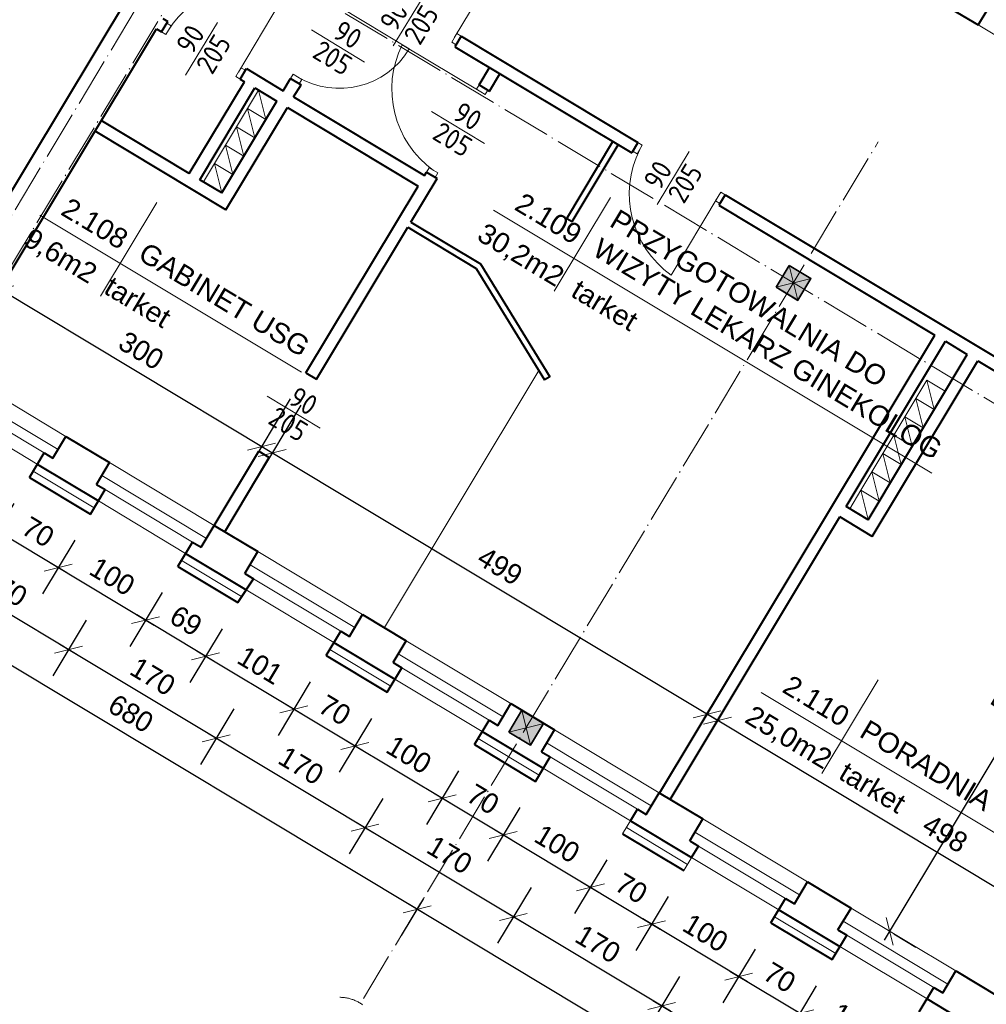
# Model space of a CAD drawing. Header units: millimetres. Extents: x -32003 to -19505, y 17931 to 29358.
# Tile 48 of 92: x -25146 to -24197, y 19188 to 20155. Entities that reach past the tile are written whole.
import ezdxf

# ---------------------------------------------------------------- set-up
doc = ezdxf.new("R2010")
doc.units = ezdxf.units.MM
doc.header["$PDMODE"] = 3
doc.linetypes.add('ACAD_ISO03W100', pattern=[30, 12, -18])
doc.linetypes.add('ACAD_ISO04W100', pattern=[30.5, 24, -3, 0.5, -3])
for name, color, linetype, lineweight in [('_wymiary', 1, 'Continuous', 9), ('drzwi', 140, 'Continuous', 13), ('KOMINY', 43, 'Continuous', 15), ('opisy drzwi', 40, 'Continuous', 13), ('opisy pom', 3, 'Continuous', 18), ('podciąg', 10, 'Continuous', 35), ('sciany', 4, 'Continuous', 40), ('symetria', 7, 'ACAD_ISO03W100', 5), ('SZRAF', 51, 'Continuous', 9), ('słupy', 2, 'Continuous', 30), ('ściana', 4, 'Continuous', 40)]:
    doc.layers.add(name, color=color, linetype=linetype, lineweight=lineweight)
doc.styles.add('ISO', font='isocp.shx')
doc.styles.add('SYSTEM', font='TXT')
doc.linetypes.add('BATTING', pattern='A,0.0001,-0.1,[134,ltypeshp.shx,S=0.1,R=0,X=-0.1,Y=0],-0.2,[134,ltypeshp.shx,S=0.1,R=180,X=0.1,Y=0],-0.1', length=0.4001)
doc.linetypes.add('ZIGZAG', pattern='A,0.0001,-0.2,[131,ltypeshp.shx,S=0.2,R=0,X=-0.2,Y=0],-0.4,[131,ltypeshp.shx,S=0.2,R=180,X=0.2,Y=0],-0.2', length=0.8001)
doc.dimstyles.new('Jacek2', dxfattribs={"dimscale": 2, "dimtxt": 10, "dimasz": 10, "dimexe": 15, "dimexo": 15, "dimgap": 5, "dimtad": 1, "dimdec": 0, "dimrnd": 0.5, "dimzin": 0, "dimdsep": 46, "dimtxsty": 'Standard', "dimblk": 'OBLIQUE', "dimcen": 0, "dimdle": 5, "dimadec": 1, "dimazin": 0, "dimtfac": 1, "dimtdec": 0, "dimtofl": 0, "dimtmove": 0, "dimatfit": 3, "dimfxl": 0, "dimtolj": 1, "dimtzin": 0, "dimarcsym": 0})

# ---------------------------------------------------------------- blocks, each defined once
blk = doc.blocks.new('_OBLIQUE')
at = {"color": 0, "linetype": 'ByBlock'}
blk.add_line((-0.5, -0.5), (0.5, 0.5), dxfattribs=at)
blk = doc.blocks.new('*D1029')
at = {"layer": '_wymiary', "color": 0, "lineweight": -2}
for p, q in [((-24363.64, 19205.78), (-24395.35, 19152.99)), ((-24285.62, 19122.05), (-24388.48, 19183.86)), ((-24277.92, 19154.28), (-24309.64, 19101.49))]:
    blk.add_line(p, q, dxfattribs=at)
at = {"layer": 'Defpoints', "color": 0}
for p in [(-24348.19, 19231.5), (-24379.9, 19178.71), (-24262.47, 19179.99)]:
    blk.add_point(p, dxfattribs=at)
at = {"layer": '_wymiary', "color": 0, "lineweight": -2, "xscale": 20, "yscale": 20, "zscale": 20}
for p, rotation in [((-24379.9, 19178.71), 149.0000000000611), ((-24294.19, 19127.2), 329.0000000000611)]:
    blk.add_blockref('_OBLIQUE', p, dxfattribs=dict(at, rotation=rotation))
at = {"layer": '_wymiary', "color": 0, "insert": (-24326.74, 19170.1), "char_height": 20, "attachment_point": 5, "rotation": 329}
blk.add_mtext('\\A1;100', dxfattribs=at)
blk = doc.blocks.new('*D1030')
at = {"layer": '_wymiary', "color": 0, "lineweight": -2}
for p, q in [((-24423.64, 19241.83), (-24455.36, 19189.05)), ((-24371.33, 19173.56), (-24448.48, 19219.91)), ((-24363.64, 19205.78), (-24395.35, 19152.99))]:
    blk.add_line(p, q, dxfattribs=at)
at = {"layer": 'Defpoints', "color": 0}
for p in [(-24408.19, 19267.55), (-24348.19, 19231.5), (-24439.91, 19214.76)]:
    blk.add_point(p, dxfattribs=at)
at = {"layer": '_wymiary', "color": 0, "lineweight": -2, "xscale": 20, "yscale": 20, "zscale": 20}
for p, rotation in [((-24439.91, 19214.76), 149.0000000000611), ((-24379.9, 19178.71), 329.0000000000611)]:
    blk.add_blockref('_OBLIQUE', p, dxfattribs=dict(at, rotation=rotation))
at = {"layer": '_wymiary', "color": 0, "insert": (-24399.6, 19213.88), "char_height": 20, "attachment_point": 5, "rotation": 329}
blk.add_mtext('\\A1;70', dxfattribs=at)
blk = doc.blocks.new('*D1031')
at = {"layer": '_wymiary', "color": 0, "lineweight": -2}
for p, q in [((-24509.36, 19293.34), (-24541.07, 19240.55)), ((-24431.33, 19209.61), (-24534.19, 19271.42)), ((-24423.64, 19241.83), (-24455.36, 19189.05))]:
    blk.add_line(p, q, dxfattribs=at)
at = {"layer": 'Defpoints', "color": 0}
for p in [(-24493.9, 19319.05), (-24525.62, 19266.26), (-24408.19, 19267.55)]:
    blk.add_point(p, dxfattribs=at)
at = {"layer": '_wymiary', "color": 0, "lineweight": -2, "xscale": 20, "yscale": 20, "zscale": 20}
for p, rotation in [((-24525.62, 19266.26), 149.0000000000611), ((-24439.91, 19214.76), 329.0000000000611)]:
    blk.add_blockref('_OBLIQUE', p, dxfattribs=dict(at, rotation=rotation))
at = {"layer": '_wymiary', "color": 0, "insert": (-24472.46, 19257.66), "char_height": 20, "attachment_point": 5, "rotation": 329}
blk.add_mtext('\\A1;100', dxfattribs=at)
blk = doc.blocks.new('*D1032')
at = {"layer": '_wymiary', "color": 0, "lineweight": -2}
for p, q in [((-24569.36, 19329.39), (-24601.08, 19276.6)), ((-24517.05, 19261.11), (-24594.2, 19307.47)), ((-24509.36, 19293.34), (-24541.07, 19240.55))]:
    blk.add_line(p, q, dxfattribs=at)
at = {"layer": 'Defpoints', "color": 0}
for p in [(-24553.91, 19355.11), (-24493.9, 19319.05), (-24585.62, 19302.32)]:
    blk.add_point(p, dxfattribs=at)
at = {"layer": '_wymiary', "color": 0, "lineweight": -2, "xscale": 20, "yscale": 20, "zscale": 20}
for p, rotation in [((-24585.62, 19302.32), 149.0000000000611), ((-24525.62, 19266.26), 329.0000000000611)]:
    blk.add_blockref('_OBLIQUE', p, dxfattribs=dict(at, rotation=rotation))
at = {"layer": '_wymiary', "color": 0, "insert": (-24545.32, 19301.43), "char_height": 20, "attachment_point": 5, "rotation": 329}
blk.add_mtext('\\A1;70', dxfattribs=at)
blk = doc.blocks.new('*D1033')
at = {"layer": '_wymiary', "color": 0, "lineweight": -2}
for p, q in [((-24655.07, 19380.89), (-24686.79, 19328.11)), ((-24577.05, 19297.17), (-24679.91, 19358.97)), ((-24569.36, 19329.39), (-24601.08, 19276.6))]:
    blk.add_line(p, q, dxfattribs=at)
at = {"layer": 'Defpoints', "color": 0}
for p in [(-24639.62, 19406.61), (-24671.34, 19353.82), (-24553.91, 19355.11)]:
    blk.add_point(p, dxfattribs=at)
at = {"layer": '_wymiary', "color": 0, "lineweight": -2, "xscale": 20, "yscale": 20, "zscale": 20}
for p, rotation in [((-24671.34, 19353.82), 149.0000000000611), ((-24585.62, 19302.32), 329.0000000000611)]:
    blk.add_blockref('_OBLIQUE', p, dxfattribs=dict(at, rotation=rotation))
at = {"layer": '_wymiary', "color": 0, "insert": (-24618.18, 19345.21), "char_height": 20, "attachment_point": 5, "rotation": 329}
blk.add_mtext('\\A1;100', dxfattribs=at)
blk = doc.blocks.new('*D1034')
at = {"layer": '_wymiary', "color": 0, "lineweight": -2}
for p, q in [((-24715.08, 19416.95), (-24746.79, 19364.16)), ((-24662.77, 19348.67), (-24739.91, 19395.02)), ((-24655.07, 19380.89), (-24686.79, 19328.11))]:
    blk.add_line(p, q, dxfattribs=at)
at = {"layer": 'Defpoints', "color": 0}
for p in [(-24699.62, 19442.66), (-24639.62, 19406.61), (-24731.34, 19389.87)]:
    blk.add_point(p, dxfattribs=at)
at = {"layer": '_wymiary', "color": 0, "lineweight": -2, "xscale": 20, "yscale": 20, "zscale": 20}
for p, rotation in [((-24731.34, 19389.87), 149.0000000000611), ((-24671.34, 19353.82), 329.0000000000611)]:
    blk.add_blockref('_OBLIQUE', p, dxfattribs=dict(at, rotation=rotation))
at = {"layer": '_wymiary', "color": 0, "insert": (-24691.04, 19388.99), "char_height": 20, "attachment_point": 5, "rotation": 329}
blk.add_mtext('\\A1;70', dxfattribs=at)
blk = doc.blocks.new('*D1035')
at = {"layer": '_wymiary', "color": 0, "lineweight": -2}
for p, q in [((-24800.79, 19468.45), (-24832.51, 19415.66)), ((-24722.77, 19384.72), (-24825.63, 19446.53)), ((-24715.08, 19416.95), (-24746.79, 19364.16))]:
    blk.add_line(p, q, dxfattribs=at)
at = {"layer": 'Defpoints', "color": 0}
for p in [(-24785.34, 19494.17), (-24817.06, 19441.38), (-24699.62, 19442.66)]:
    blk.add_point(p, dxfattribs=at)
at = {"layer": '_wymiary', "color": 0, "lineweight": -2, "xscale": 20, "yscale": 20, "zscale": 20}
for p, rotation in [((-24817.06, 19441.38), 149.0000000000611), ((-24731.34, 19389.87), 329.0000000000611)]:
    blk.add_blockref('_OBLIQUE', p, dxfattribs=dict(at, rotation=rotation))
at = {"layer": '_wymiary', "color": 0, "insert": (-24763.9, 19432.77), "char_height": 20, "attachment_point": 5, "rotation": 329}
blk.add_mtext('\\A1;100', dxfattribs=at)
blk = doc.blocks.new('*D1036')
at = {"layer": '_wymiary', "color": 0, "lineweight": -2}
for p, q in [((-24860.79, 19504.5), (-24892.51, 19451.72)), ((-24808.49, 19436.23), (-24885.63, 19482.58)), ((-24800.79, 19468.45), (-24832.51, 19415.66))]:
    blk.add_line(p, q, dxfattribs=at)
at = {"layer": 'Defpoints', "color": 0}
for p in [(-24845.34, 19530.22), (-24785.34, 19494.17), (-24877.06, 19477.43)]:
    blk.add_point(p, dxfattribs=at)
at = {"layer": '_wymiary', "color": 0, "lineweight": -2, "xscale": 20, "yscale": 20, "zscale": 20}
for p, rotation in [((-24877.06, 19477.43), 149.0000000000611), ((-24817.06, 19441.38), 329.0000000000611)]:
    blk.add_blockref('_OBLIQUE', p, dxfattribs=dict(at, rotation=rotation))
at = {"layer": '_wymiary', "color": 0, "insert": (-24836.76, 19476.55), "char_height": 20, "attachment_point": 5, "rotation": 329}
blk.add_mtext('\\A1;70', dxfattribs=at)
blk = doc.blocks.new('*D1037')
at = {"layer": '_wymiary', "color": 0, "lineweight": -2}
for p, q in [((-24947.42, 19556.55), (-24979.13, 19503.76)), ((-24868.49, 19472.28), (-24972.26, 19534.63)), ((-24860.79, 19504.5), (-24892.51, 19451.72))]:
    blk.add_line(p, q, dxfattribs=at)
at = {"layer": 'Defpoints', "color": 0}
for p in [(-24931.97, 19582.27), (-24963.68, 19529.48), (-24845.34, 19530.22)]:
    blk.add_point(p, dxfattribs=at)
at = {"layer": '_wymiary', "color": 0, "lineweight": -2, "xscale": 20, "yscale": 20, "zscale": 20}
for p, rotation in [((-24963.68, 19529.48), 149.0000000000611), ((-24877.06, 19477.43), 329.0000000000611)]:
    blk.add_blockref('_OBLIQUE', p, dxfattribs=dict(at, rotation=rotation))
at = {"layer": '_wymiary', "color": 0, "insert": (-24910.07, 19520.6), "char_height": 20, "attachment_point": 5, "rotation": 329}
blk.add_mtext('\\A1;101', dxfattribs=at)
blk = doc.blocks.new('*D1038')
at = {"layer": '_wymiary', "color": 0, "lineweight": -2}
for p, q in [((-25006.51, 19592.06), (-25038.23, 19539.27)), ((-24955.11, 19524.33), (-25031.35, 19570.14)), ((-24947.42, 19556.55), (-24979.13, 19503.76))]:
    blk.add_line(p, q, dxfattribs=at)
at = {"layer": 'Defpoints', "color": 0}
for p in [(-24991.06, 19617.77), (-24931.97, 19582.27), (-25022.78, 19564.99)]:
    blk.add_point(p, dxfattribs=at)
at = {"layer": '_wymiary', "color": 0, "lineweight": -2, "xscale": 20, "yscale": 20, "zscale": 20}
for p, rotation in [((-25022.78, 19564.99), 149.0000000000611), ((-24963.68, 19529.48), 329.0000000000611)]:
    blk.add_blockref('_OBLIQUE', p, dxfattribs=dict(at, rotation=rotation))
at = {"layer": '_wymiary', "color": 0, "insert": (-24982.93, 19564.38), "char_height": 20, "attachment_point": 5, "rotation": 329}
blk.add_mtext('\\A1;69', dxfattribs=at)
blk = doc.blocks.new('*D1039')
at = {"layer": '_wymiary', "color": 0, "lineweight": -2}
for p, q in [((-25092.23, 19643.56), (-25123.95, 19590.78)), ((-25014.21, 19559.84), (-25117.07, 19621.64)), ((-25006.51, 19592.06), (-25038.23, 19539.27))]:
    blk.add_line(p, q, dxfattribs=at)
at = {"layer": 'Defpoints', "color": 0}
for p in [(-25076.78, 19669.28), (-25108.5, 19616.49), (-24991.06, 19617.77)]:
    blk.add_point(p, dxfattribs=at)
at = {"layer": '_wymiary', "color": 0, "lineweight": -2, "xscale": 20, "yscale": 20, "zscale": 20}
for p, rotation in [((-25108.5, 19616.49), 149.0000000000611), ((-25022.78, 19564.99), 329.0000000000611)]:
    blk.add_blockref('_OBLIQUE', p, dxfattribs=dict(at, rotation=rotation))
at = {"layer": '_wymiary', "color": 0, "insert": (-25055.34, 19607.88), "char_height": 20, "attachment_point": 5, "rotation": 329}
blk.add_mtext('\\A1;100', dxfattribs=at)
blk = doc.blocks.new('*D1040')
at = {"layer": '_wymiary', "color": 0, "lineweight": -2}
for p, q in [((-25152.23, 19679.62), (-25183.95, 19626.83)), ((-25099.92, 19611.34), (-25177.07, 19657.69)), ((-25092.23, 19643.56), (-25123.95, 19590.78))]:
    blk.add_line(p, q, dxfattribs=at)
at = {"layer": 'Defpoints', "color": 0}
for p in [(-25136.78, 19705.33), (-25076.78, 19669.28), (-25168.5, 19652.54)]:
    blk.add_point(p, dxfattribs=at)
at = {"layer": '_wymiary', "color": 0, "lineweight": -2, "xscale": 20, "yscale": 20, "zscale": 20}
for p, rotation in [((-25168.5, 19652.54), 149.0000000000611), ((-25108.5, 19616.49), 329.0000000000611)]:
    blk.add_blockref('_OBLIQUE', p, dxfattribs=dict(at, rotation=rotation))
at = {"layer": '_wymiary', "color": 0, "insert": (-25128.2, 19651.66), "char_height": 20, "attachment_point": 5, "rotation": 329}
blk.add_mtext('\\A1;70', dxfattribs=at)
blk = doc.blocks.new('*D1041')
at = {"layer": '_wymiary', "color": 0, "lineweight": -2}
for p, q in [((-25237.95, 19731.12), (-25269.67, 19678.33)), ((-25159.93, 19647.39), (-25262.79, 19709.2)), ((-25152.23, 19679.62), (-25183.95, 19626.83))]:
    blk.add_line(p, q, dxfattribs=at)
at = {"layer": 'Defpoints', "color": 0}
for p in [(-25222.5, 19756.83), (-25254.21, 19704.05), (-25136.78, 19705.33)]:
    blk.add_point(p, dxfattribs=at)
at = {"layer": '_wymiary', "color": 0, "lineweight": -2, "xscale": 20, "yscale": 20, "zscale": 20}
for p, rotation in [((-25254.21, 19704.05), 149.0000000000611), ((-25168.5, 19652.54), 329.0000000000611)]:
    blk.add_blockref('_OBLIQUE', p, dxfattribs=dict(at, rotation=rotation))
at = {"layer": '_wymiary', "color": 0, "insert": (-25201.06, 19695.44), "char_height": 20, "attachment_point": 5, "rotation": 329}
blk.add_mtext('\\A1;100', dxfattribs=at)
blk = doc.blocks.new('*D822')
at = {"layer": '_wymiary', "color": 0, "lineweight": -2}
for p, q in [((-24498.22, 19214.8), (-24531.06, 19160.14)), ((-24361.32, 19093.14), (-24524.18, 19191)), ((-24352.5, 19127.24), (-24385.34, 19072.58))]:
    blk.add_line(p, q, dxfattribs=at)
at = {"layer": 'Defpoints', "color": 0}
for p in [(-24482.76, 19240.51), (-24515.61, 19185.85), (-24337.05, 19152.96)]:
    blk.add_point(p, dxfattribs=at)
at = {"layer": '_wymiary', "color": 0, "lineweight": -2, "xscale": 20, "yscale": 20, "zscale": 20}
for p, rotation in [((-24515.61, 19185.85), 149.0000000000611), ((-24369.89, 19098.29), 329.0000000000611)]:
    blk.add_blockref('_OBLIQUE', p, dxfattribs=dict(at, rotation=rotation))
at = {"layer": '_wymiary', "color": 0, "insert": (-24432.45, 19159.22), "char_height": 20, "attachment_point": 5, "rotation": 329}
blk.add_mtext('\\A1;170', dxfattribs=at)
blk = doc.blocks.new('*D823')
at = {"layer": '_wymiary', "color": 0, "lineweight": -2}
for p, q in [((-24643.93, 19302.35), (-24676.78, 19247.69)), ((-24507.04, 19180.7), (-24669.9, 19278.56)), ((-24498.22, 19214.8), (-24531.06, 19160.14))]:
    blk.add_line(p, q, dxfattribs=at)
at = {"layer": 'Defpoints', "color": 0}
for p in [(-24628.48, 19328.07), (-24661.33, 19273.41), (-24482.76, 19240.51)]:
    blk.add_point(p, dxfattribs=at)
at = {"layer": '_wymiary', "color": 0, "lineweight": -2, "xscale": 20, "yscale": 20, "zscale": 20}
for p, rotation in [((-24661.33, 19273.41), 149.0000000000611), ((-24515.61, 19185.85), 329.0000000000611)]:
    blk.add_blockref('_OBLIQUE', p, dxfattribs=dict(at, rotation=rotation))
at = {"layer": '_wymiary', "color": 0, "insert": (-24578.17, 19246.77), "char_height": 20, "attachment_point": 5, "rotation": 329}
blk.add_mtext('\\A1;170', dxfattribs=at)
blk = doc.blocks.new('*D824')
at = {"layer": '_wymiary', "color": 0, "lineweight": -2}
for p, q in [((-24789.65, 19389.91), (-24822.5, 19335.25)), ((-24652.76, 19268.26), (-24815.62, 19366.11)), ((-24643.93, 19302.35), (-24676.78, 19247.69))]:
    blk.add_line(p, q, dxfattribs=at)
at = {"layer": 'Defpoints', "color": 0}
for p in [(-24774.2, 19415.63), (-24807.05, 19360.96), (-24628.48, 19328.07)]:
    blk.add_point(p, dxfattribs=at)
at = {"layer": '_wymiary', "color": 0, "lineweight": -2, "xscale": 20, "yscale": 20, "zscale": 20}
for p, rotation in [((-24807.05, 19360.96), 149.0000000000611), ((-24661.33, 19273.41), 329.0000000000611)]:
    blk.add_blockref('_OBLIQUE', p, dxfattribs=dict(at, rotation=rotation))
at = {"layer": '_wymiary', "color": 0, "insert": (-24723.89, 19334.33), "char_height": 20, "attachment_point": 5, "rotation": 329}
blk.add_mtext('\\A1;170', dxfattribs=at)
blk = doc.blocks.new('*D825')
at = {"layer": '_wymiary', "color": 0, "lineweight": -2}
for p, q in [((-24935.82, 19477.74), (-24968.67, 19423.08)), ((-24798.47, 19355.81), (-24961.79, 19453.94)), ((-24789.65, 19389.91), (-24822.5, 19335.25))]:
    blk.add_line(p, q, dxfattribs=at)
at = {"layer": 'Defpoints', "color": 0}
for p in [(-24920.37, 19503.45), (-24953.22, 19448.79), (-24774.2, 19415.63)]:
    blk.add_point(p, dxfattribs=at)
at = {"layer": '_wymiary', "color": 0, "lineweight": -2, "xscale": 20, "yscale": 20, "zscale": 20}
for p, rotation in [((-24953.22, 19448.79), 149.0000000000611), ((-24807.05, 19360.96), 329.0000000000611)]:
    blk.add_blockref('_OBLIQUE', p, dxfattribs=dict(at, rotation=rotation))
at = {"layer": '_wymiary', "color": 0, "insert": (-24869.83, 19422.02), "char_height": 20, "attachment_point": 5, "rotation": 329}
blk.add_mtext('\\A1;170', dxfattribs=at)
blk = doc.blocks.new('*D826')
at = {"layer": '_wymiary', "color": 0, "lineweight": -2}
for p, q in [((-25081.09, 19565.02), (-25113.93, 19510.36)), ((-24944.65, 19443.64), (-25107.05, 19541.23)), ((-24935.82, 19477.74), (-24968.67, 19423.08))]:
    blk.add_line(p, q, dxfattribs=at)
at = {"layer": 'Defpoints', "color": 0}
for p in [(-25065.64, 19590.74), (-25098.48, 19536.08), (-24920.37, 19503.45)]:
    blk.add_point(p, dxfattribs=at)
at = {"layer": '_wymiary', "color": 0, "lineweight": -2, "xscale": 20, "yscale": 20, "zscale": 20}
for p, rotation in [((-25098.48, 19536.08), 149.0000000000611), ((-24953.22, 19448.79), 329.0000000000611)]:
    blk.add_blockref('_OBLIQUE', p, dxfattribs=dict(at, rotation=rotation))
at = {"layer": '_wymiary', "color": 0, "insert": (-25015.55, 19509.58), "char_height": 20, "attachment_point": 5, "rotation": 329}
blk.add_mtext('\\A1;170', dxfattribs=at)
blk = doc.blocks.new('*D827')
at = {"layer": '_wymiary', "color": 0, "lineweight": -2}
for p, q in [((-25226.81, 19652.58), (-25259.65, 19597.92)), ((-25089.91, 19530.93), (-25252.77, 19628.78)), ((-25081.09, 19565.02), (-25113.93, 19510.36))]:
    blk.add_line(p, q, dxfattribs=at)
at = {"layer": 'Defpoints', "color": 0}
for p in [(-25211.36, 19678.3), (-25244.2, 19623.63), (-25065.64, 19590.74)]:
    blk.add_point(p, dxfattribs=at)
at = {"layer": '_wymiary', "color": 0, "lineweight": -2, "xscale": 20, "yscale": 20, "zscale": 20}
for p, rotation in [((-25244.2, 19623.63), 149.0000000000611), ((-25098.48, 19536.08), 329.0000000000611)]:
    blk.add_blockref('_OBLIQUE', p, dxfattribs=dict(at, rotation=rotation))
at = {"layer": '_wymiary', "color": 0, "insert": (-25161.04, 19597), "char_height": 20, "attachment_point": 5, "rotation": 329}
blk.add_mtext('\\A1;170', dxfattribs=at)
blk = doc.blocks.new('*D842')
at = {"layer": '_wymiary', "color": 0, "lineweight": -2}
for p, q in [((-24749.64, 19291.47), (-24771.39, 19255.26)), ((-24164.48, 18925.59), (-24764.51, 19286.13)), ((-24170.07, 18935.69), (-24188.5, 18905.02))]:
    blk.add_line(p, q, dxfattribs=at)
at = {"layer": 'Defpoints', "color": 0}
for p in [(-24734.19, 19317.18), (-24755.94, 19280.98), (-24154.62, 18961.41)]:
    blk.add_point(p, dxfattribs=at)
at = {"layer": '_wymiary', "color": 0, "lineweight": -2, "xscale": 20, "yscale": 20, "zscale": 20}
for p, rotation in [((-24755.94, 19280.98), 149.0000000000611), ((-24173.05, 18930.74), 329.0000000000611)]:
    blk.add_blockref('_OBLIQUE', p, dxfattribs=dict(at, rotation=rotation))
at = {"layer": '_wymiary', "color": 0, "insert": (-24454.19, 19123), "char_height": 20, "attachment_point": 5, "rotation": 329}
blk.add_mtext('\\A1;680', dxfattribs=at)
blk = doc.blocks.new('*D843')
at = {"layer": '_wymiary', "color": 0, "lineweight": -2}
for p, q in [((-25332.51, 19641.7), (-25354.27, 19605.49)), ((-24747.37, 19275.83), (-25347.39, 19636.35)), ((-24749.64, 19291.47), (-24771.39, 19255.26))]:
    blk.add_line(p, q, dxfattribs=at)
at = {"layer": 'Defpoints', "color": 0}
for p in [(-25317.06, 19667.41), (-25338.82, 19631.2), (-24734.19, 19317.18)]:
    blk.add_point(p, dxfattribs=at)
at = {"layer": '_wymiary', "color": 0, "lineweight": -2, "xscale": 20, "yscale": 20, "zscale": 20}
for p, rotation in [((-25338.82, 19631.2), 149.0000000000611), ((-24755.94, 19280.98), 329.0000000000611)]:
    blk.add_blockref('_OBLIQUE', p, dxfattribs=dict(at, rotation=rotation))
at = {"layer": '_wymiary', "color": 0, "insert": (-25037.08, 19473.23), "char_height": 20, "attachment_point": 5, "rotation": 329}
blk.add_mtext('\\A1;680', dxfattribs=at)
blk = doc.blocks.new('*D1223')
at = {"layer": '_wymiary', "color": 0, "lineweight": -2}
for p, q in [((-24414.36, 19543.61), (-24476.23, 19440.65)), ((-24025.33, 19204.73), (-24469.35, 19471.52)), ((-24004.35, 19259.06), (-24049.36, 19184.16))]:
    blk.add_line(p, q, dxfattribs=at)
at = {"layer": 'Defpoints', "color": 0}
for p in [(-24398.91, 19569.32), (-24460.78, 19466.37), (-23988.9, 19284.77)]:
    blk.add_point(p, dxfattribs=at)
at = {"layer": '_wymiary', "color": 0, "lineweight": -2, "xscale": 20, "yscale": 20, "zscale": 20}
for p, rotation in [((-24460.78, 19466.37), 149.0000000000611), ((-24033.91, 19209.88), 329.0000000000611)]:
    blk.add_blockref('_OBLIQUE', p, dxfattribs=dict(at, rotation=rotation))
at = {"layer": '_wymiary', "color": 0, "insert": (-24237.04, 19355.26), "char_height": 20, "attachment_point": 5, "rotation": 329}
blk.add_mtext('\\A1;498', dxfattribs=at)
blk = doc.blocks.new('*D1224')
at = {"layer": '_wymiary', "color": 0, "lineweight": -2}
for p, q in [((-24870.23, 19776.16), (-24913.83, 19703.59)), ((-24462.49, 19467.4), (-24906.95, 19734.46)), ((-24423.64, 19551.47), (-24486.51, 19446.83))]:
    blk.add_line(p, q, dxfattribs=at)
at = {"layer": 'Defpoints', "color": 0}
for p in [(-24854.77, 19801.88), (-24898.38, 19729.3), (-24408.19, 19577.18)]:
    blk.add_point(p, dxfattribs=at)
at = {"layer": '_wymiary', "color": 0, "lineweight": -2, "xscale": 20, "yscale": 20, "zscale": 20}
for p, rotation in [((-24898.38, 19729.3), 149.0000000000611), ((-24471.06, 19472.55), 329.0000000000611)]:
    blk.add_blockref('_OBLIQUE', p, dxfattribs=dict(at, rotation=rotation))
at = {"layer": '_wymiary', "color": 0, "insert": (-24674.42, 19618.07), "char_height": 20, "attachment_point": 5, "rotation": 329}
blk.add_mtext('\\A1;499', dxfattribs=at)
blk = doc.blocks.new('*D1225')
at = {"layer": '_wymiary', "color": 0, "lineweight": -2}
for p, q in [((-25137.78, 19936.66), (-25181.27, 19864.28)), ((-24900.1, 19730.34), (-25174.39, 19895.15)), ((-24880.51, 19782.34), (-24924.12, 19709.77))]:
    blk.add_line(p, q, dxfattribs=at)
at = {"layer": 'Defpoints', "color": 0}
for p in [(-25122.33, 19962.38), (-25165.82, 19890), (-24865.06, 19808.06)]:
    blk.add_point(p, dxfattribs=at)
at = {"layer": '_wymiary', "color": 0, "lineweight": -2, "xscale": 20, "yscale": 20, "zscale": 20}
for p, rotation in [((-25165.82, 19890), 149.0000000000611), ((-24908.67, 19735.49), 329.0000000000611)]:
    blk.add_blockref('_OBLIQUE', p, dxfattribs=dict(at, rotation=rotation))
at = {"layer": '_wymiary', "color": 0, "insert": (-25026.94, 19829.88), "char_height": 20, "attachment_point": 5, "rotation": 329}
blk.add_mtext('\\A1;300', dxfattribs=at)
blk = doc.blocks.new('*D1230')
at = {"layer": '_wymiary', "color": 0, "lineweight": -2}
for p, q in [((-24296.64, 19250.69), (-24015.91, 19717.91)), ((-24017.04, 19706.92), (-23995.34, 19693.89)), ((-24287.47, 19256.85), (-24265.78, 19243.81))]:
    blk.add_line(p, q, dxfattribs=at)
at = {"layer": 'Defpoints', "color": 0}
for p in [(-24042.75, 19722.38), (-24021.06, 19709.34), (-24313.18, 19272.3)]:
    blk.add_point(p, dxfattribs=at)
at = {"layer": '_wymiary', "color": 0, "lineweight": -2, "xscale": 20, "yscale": 20, "zscale": 20}
for p, rotation in [((-24021.06, 19709.34), 59.00000000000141), ((-24291.49, 19259.26), 239.0000000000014)]:
    blk.add_blockref('_OBLIQUE', p, dxfattribs=dict(at, rotation=rotation))
at = {"layer": '_wymiary', "color": 0, "insert": (-24173.42, 19494.6), "char_height": 20, "attachment_point": 5, "rotation": 59}
blk.add_mtext('\\A1;525', dxfattribs=at)

msp = doc.modelspace()

# ---------------------------------------------------------------- hatches: boundary and pattern name
at = {"layer": 'słupy', "lineweight": -3}
h = msp.add_hatch(color=256, dxfattribs=at)
h.paths.add_polyline_path([(-24385.92, 19896.4), (-24396.63, 19902.84), (-24403.07, 19892.12), (-24392.36, 19885.69)])
h.paths.add_polyline_path([(-24385.92, 19896.4), (-24379.48, 19907.12), (-24390.2, 19913.55), (-24396.63, 19902.84)])
h.paths.add_polyline_path([(-24385.92, 19896.4), (-24384.21, 19895.37), (-24377.77, 19906.09), (-24379.48, 19907.12)])
h.paths.add_polyline_path([(-24392.36, 19885.69), (-24390.64, 19884.66), (-24384.21, 19895.37), (-24385.92, 19896.4)])
h.paths.add_polyline_path([(-24390.64, 19884.66), (-24381.64, 19879.25), (-24375.2, 19889.96), (-24384.21, 19895.37)])
h.paths.add_polyline_path([(-24384.21, 19895.37), (-24375.2, 19889.96), (-24368.77, 19900.68), (-24377.77, 19906.09)])
h = msp.add_hatch(color=256, dxfattribs=at)
h.paths.add_polyline_path([(-24648.59, 19459.25), (-24659.3, 19465.68), (-24665.74, 19454.97), (-24655.03, 19448.53)])
h.paths.add_polyline_path([(-24648.59, 19459.25), (-24642.15, 19469.96), (-24652.87, 19476.4), (-24659.3, 19465.68)])
h.paths.add_polyline_path([(-24648.59, 19459.25), (-24646.88, 19458.22), (-24640.44, 19468.93), (-24642.15, 19469.96)])
h.paths.add_polyline_path([(-24655.03, 19448.53), (-24653.31, 19447.5), (-24646.88, 19458.22), (-24648.59, 19459.25)])
h.paths.add_polyline_path([(-24653.31, 19447.5), (-24644.31, 19442.09), (-24637.87, 19452.81), (-24646.88, 19458.22)])
h.paths.add_polyline_path([(-24646.88, 19458.22), (-24637.87, 19452.81), (-24631.44, 19463.52), (-24640.44, 19468.93)])

# ---------------------------------------------------------------- linework, layer by layer
at = {"layer": 'drzwi'}
for p, q in [((-24719.34, 20137.07), (-24672.97, 20214.21)), ((-24931.5, 20103.56), (-24890.29, 20172.13)), ((-24832.17, 20167.54), (-24763.6, 20126.34)), ((-24693.35, 20084.13), (-24770.49, 20130.48)), ((-24460.03, 19981.26), (-24506.37, 19904.11)), ((-24390.2, 19913.55), (-24381.8, 19879.34)), ((-24368.77, 19900.68), (-24403.23, 19892.22)), ((-24652.87, 19476.4), (-24644.47, 19442.19)), ((-24631.44, 19463.52), (-24665.9, 19455.06)), ((-24539.48, 19379.11), (-24553.91, 19355.11)), ((-24479.48, 19343.05), (-24493.9, 19319.05))]:
    msp.add_line(p, q, dxfattribs=at)
at = {"layer": 'drzwi', "linetype": 'ZIGZAG', "ltscale": 30}
msp.add_line((-24788.04, 19557.62), (-24636.25, 19810.25), dxfattribs=at)
at = {"layer": 'drzwi'}
for points in [[(-25006.93, 20143.05), (-25002.64, 20140.48), (-24997.49, 20149.05), (-25001.78, 20151.62)], [(-24721.91, 20132.79), (-24717.63, 20130.21), (-24712.48, 20138.78), (-24716.76, 20141.36)], [(-24934.07, 20099.27), (-24929.78, 20096.7), (-24924.63, 20105.27), (-24928.92, 20107.84)], [(-24880.24, 20097.26), (-24877.66, 20101.55), (-24869.09, 20096.4), (-24871.67, 20092.11)], [(-24689.06, 20081.55), (-24686.49, 20085.84), (-24695.06, 20090.99), (-24697.63, 20086.7)], [(-24538.89, 20034.47), (-24534.6, 20031.89), (-24539.75, 20023.32), (-24544.04, 20025.9)], [(-24737.99, 20000.12), (-24735.42, 20004.41), (-24743.99, 20009.56), (-24746.56, 20005.27)], [(-24457.45, 19985.55), (-24453.17, 19982.98), (-24458.32, 19974.4), (-24462.6, 19976.98)]]:
    msp.add_lwpolyline(points, close=True, dxfattribs=at)
for centre, radius, start, end in [((-24931.5, 20103.56), 80, 59.00002, 149), ((-24832.17, 20167.54), 80, 239.00048, 329.00008), ((-24682.61, 20086.81), 98.14, 153.57361, 234.42613), ((-24449.29, 19983.94), 98.14, 153.58099, 234.43351)]:
    msp.add_arc(centre, radius, start, end, dxfattribs=at)
at = {"layer": 'KOMINY', "lineweight": 18}
for p, q in [((-24904.5, 20056.96), (-24911.63, 20085.79)), ((-24915.34, 20038.92), (-24922.47, 20067.75)), ((-24926.17, 20020.89), (-24933.3, 20049.72)), ((-24937.01, 20002.85), (-24944.14, 20031.68)), ((-24947.85, 19984.82), (-24954.98, 20013.65)), ((-24247.83, 19771.96), (-24254.96, 19800.79)), ((-24258.66, 19753.92), (-24265.79, 19782.75)), ((-24269.5, 19735.89), (-24276.63, 19764.72)), ((-24280.34, 19717.85), (-24287.47, 19746.68)), ((-24291.17, 19699.82), (-24298.3, 19728.65)), ((-24302.01, 19681.78), (-24309.14, 19710.61)), ((-24312.85, 19663.75), (-24319.98, 19692.58))]:
    msp.add_line(p, q, dxfattribs=at)
for points in [[(-24922.47, 20067.75), (-24904.5, 20056.96), (-24893.66, 20074.99), (-24911.63, 20085.79)], [(-24933.3, 20049.72), (-24915.34, 20038.92), (-24904.5, 20056.96), (-24922.47, 20067.75)], [(-24944.14, 20031.68), (-24926.17, 20020.89), (-24915.34, 20038.92), (-24933.3, 20049.72)], [(-24954.98, 20013.65), (-24937.01, 20002.85), (-24926.17, 20020.89), (-24944.14, 20031.68)], [(-24965.81, 19995.61), (-24947.85, 19984.82), (-24937.01, 20002.85), (-24954.98, 20013.65)], [(-24265.79, 19782.75), (-24247.83, 19771.96), (-24236.99, 19789.99), (-24254.96, 19800.79)], [(-24276.63, 19764.72), (-24258.66, 19753.92), (-24247.83, 19771.96), (-24265.79, 19782.75)], [(-24287.47, 19746.68), (-24269.5, 19735.89), (-24258.66, 19753.92), (-24276.63, 19764.72)], [(-24298.3, 19728.65), (-24280.34, 19717.85), (-24269.5, 19735.89), (-24287.47, 19746.68)], [(-24309.14, 19710.61), (-24291.17, 19699.82), (-24280.34, 19717.85), (-24298.3, 19728.65)], [(-24319.98, 19692.58), (-24302.01, 19681.78), (-24291.17, 19699.82), (-24309.14, 19710.61)], [(-24330.81, 19674.54), (-24312.85, 19663.75), (-24302.01, 19681.78), (-24319.98, 19692.58)]]:
    msp.add_lwpolyline(points, close=True, dxfattribs=at)
at = {"layer": 'opisy drzwi'}
for p, q in [((-24747.83, 20181.27), (-24779.42, 20129.23)), ((-24951.93, 20152.42), (-24983.52, 20100.37)), ((-24807.66, 20113.41), (-24859.7, 20145)), ((-24101.85, 20088.04), (-24204.71, 20149.85)), ((-24689.8, 20033.35), (-24741.85, 20064.93)), ((-24488.52, 20025.46), (-24520.11, 19973.42)), ((-25100.91, 19745.61), (-25203.77, 19807.42)), ((-25108.64, 19732.75), (-25211.5, 19794.56)), ((-25122.36, 19729.33), (-25208.08, 19780.84)), ((-24851.23, 19753.51), (-24903.27, 19785.09)), ((-25129.05, 19718.19), (-25214.77, 19769.69)), ((-24955.19, 19658.05), (-25058.05, 19719.86)), ((-24962.92, 19645.2), (-25065.78, 19707)), ((-24976.64, 19641.78), (-25062.36, 19693.28)), ((-24983.34, 19630.63), (-25069.05, 19682.14)), ((-24809.47, 19570.5), (-24912.33, 19632.3)), ((-24817.2, 19557.64), (-24920.06, 19619.44)), ((-24830.92, 19554.22), (-24916.64, 19605.72)), ((-24837.62, 19543.08), (-24923.75, 19594.83)), ((-24663.76, 19482.94), (-24766.62, 19544.75)), ((-24671.48, 19470.08), (-24774.34, 19531.89)), ((-24685.2, 19466.66), (-24770.92, 19518.17)), ((-24691.9, 19455.52), (-24777.62, 19507.02)), ((-24518.04, 19395.38), (-24620.9, 19457.19)), ((-24525.76, 19382.53), (-24628.62, 19444.33)), ((-24539.48, 19379.11), (-24625.2, 19430.61)), ((-24546.18, 19367.96), (-24631.9, 19419.47)), ((-24372.32, 19307.83), (-24475.18, 19369.63)), ((-24380.04, 19294.97), (-24482.9, 19356.78)), ((-24393.77, 19291.55), (-24479.48, 19343.05)), ((-24400.46, 19280.41), (-24486.18, 19331.91)), ((-24226.6, 19220.27), (-24329.46, 19282.08)), ((-24234.33, 19207.41), (-24337.19, 19269.22)), ((-24248.05, 19203.99), (-24333.76, 19255.5)), ((-24254.74, 19192.85), (-24340.46, 19244.35))]:
    msp.add_line(p, q, dxfattribs=at)
at = {"layer": 'opisy pom'}
for p, q in [((-24565.99, 19980.28), (-24621.22, 19888.37)), ((-25011.71, 19975.38), (-25066.93, 19883.47)), ((-25126.5, 19962.95), (-24869.55, 19808.56)), ((-24680.78, 19967.85), (-24250.13, 19709.4)), ((-24302.89, 19506.23), (-24358.12, 19414.32)), ((-24417.68, 19493.81), (-24012.88, 19250.58))]:
    msp.add_line(p, q, dxfattribs=at)
at = {"layer": 'podciąg'}
for p, q in [((-24403.23, 19892.22), (-24390.35, 19913.65)), ((-24390.35, 19913.65), (-24368.92, 19900.77)), ((-24403.23, 19892.22), (-24381.8, 19879.34)), ((-24381.8, 19879.34), (-24368.92, 19900.77)), ((-24665.9, 19455.06), (-24653.02, 19476.49)), ((-24653.02, 19476.49), (-24631.59, 19463.61)), ((-24644.47, 19442.19), (-24631.59, 19463.61)), ((-24665.9, 19455.06), (-24644.47, 19442.19))]:
    msp.add_line(p, q, dxfattribs=at)
at = {"layer": 'sciany'}
for p, q in [((-24184.11, 20184.13), (-24204.71, 20149.85)), ((-25113.79, 19724.18), (-25100.91, 19745.61)), ((-25136.78, 19705.33), (-25122.36, 19729.33)), ((-25070.93, 19698.43), (-25058.05, 19719.86)), ((-25076.78, 19669.28), (-25062.36, 19693.28)), ((-24968.07, 19636.62), (-24955.19, 19658.05)), ((-24991.06, 19617.77), (-24976.64, 19641.78)), ((-24925.21, 19610.87), (-24912.33, 19632.3)), ((-24931.97, 19582.27), (-24916.64, 19605.72)), ((-24822.35, 19549.07), (-24809.47, 19570.5)), ((-24845.34, 19530.22), (-24830.92, 19554.22)), ((-24779.49, 19523.32), (-24766.62, 19544.75)), ((-24785.34, 19494.17), (-24770.92, 19518.17)), ((-24676.63, 19461.51), (-24663.76, 19482.94)), ((-24699.62, 19442.66), (-24685.2, 19466.66)), ((-24633.77, 19435.76), (-24620.9, 19457.19)), ((-24639.62, 19406.61), (-24625.2, 19430.61)), ((-24530.91, 19373.96), (-24518.04, 19395.38)), ((-24546.18, 19367.96), (-24539.48, 19379.11)), ((-24488.05, 19348.2), (-24475.18, 19369.63)), ((-24486.18, 19331.91), (-24479.48, 19343.05)), ((-24385.19, 19286.4), (-24372.32, 19307.83)), ((-24408.19, 19267.55), (-24393.77, 19291.55)), ((-24342.34, 19260.65), (-24329.46, 19282.08)), ((-24348.19, 19231.5), (-24333.76, 19255.5)), ((-24239.48, 19198.84), (-24226.6, 19220.27)), ((-24262.47, 19179.99), (-24248.05, 19203.99))]:
    msp.add_line(p, q, dxfattribs=at)
at = {"layer": 'symetria', "linetype": 'ACAD_ISO04W100', "ltscale": 2}
for p, q in [((-26081.41, 20915.15), (-22252.8, 18614.69)), ((-25402.21, 19549.97), (-24896.08, 20392.3)), ((-25380.78, 19537.1), (-24873.65, 20381.1)), ((-24808.62, 19193.31), (-24302.84, 20035.06))]:
    msp.add_line(p, q, dxfattribs=at)
at = {"layer": 'symetria', "ltscale": 2}
msp.add_circle((-24831.98, 19156.25), 38.15, dxfattribs=at)
at = {"layer": 'SZRAF', "linetype": 'BATTING', "ltscale": 14}
for p, q in [((-25133.17, 19711.33), (-25073.17, 19675.28)), ((-24988.36, 19624.32), (-24928.36, 19588.27)), ((-24841.74, 19536.22), (-24781.74, 19500.17)), ((-24696.02, 19448.66), (-24636.02, 19412.61)), ((-24550.3, 19361.11), (-24490.3, 19325.05)), ((-24404.58, 19273.55), (-24344.58, 19237.5))]:
    msp.add_line(p, q, dxfattribs=at)
at = {"layer": 'słupy', "lineweight": -3}
for p, q in [((-24403.07, 19892.12), (-24390.2, 19913.55)), ((-24390.2, 19913.55), (-24368.77, 19900.68)), ((-24403.07, 19892.12), (-24381.64, 19879.25)), ((-24381.64, 19879.25), (-24368.77, 19900.68)), ((-24665.74, 19454.97), (-24652.87, 19476.4)), ((-24652.87, 19476.4), (-24631.44, 19463.52)), ((-24644.31, 19442.09), (-24631.44, 19463.52)), ((-24665.74, 19454.97), (-24644.31, 19442.09))]:
    msp.add_line(p, q, dxfattribs=at)
at = {"layer": 'ściana'}
for p, q in [((-25250.71, 19826.38), (-24976.19, 20283.25)), ((-24247.57, 20175.6), (-24204.71, 20149.85)), ((-25006.93, 20143.05), (-25000.75, 20153.34)), ((-25005.77, 20156.36), (-25000.75, 20153.34)), ((-25212.34, 19812.57), (-25011.95, 20146.07)), ((-25011.95, 20146.07), (-25006.93, 20143.05)), ((-24712.47, 20138.79), (-24718.66, 20128.5)), ((-24712.48, 20138.78), (-24538.88, 20034.48)), ((-24718.66, 20128.5), (-24545.06, 20024.2)), ((-24929.78, 20096.7), (-24923.6, 20106.98)), ((-24923.6, 20106.98), (-24887.45, 20085.26)), ((-24695.06, 20090.99), (-24684.76, 20108.13)), ((-24929.78, 20096.7), (-24925.5, 20094.12)), ((-24887.45, 20085.26), (-24880.24, 20097.26)), ((-24880.24, 20097.26), (-24869.95, 20091.08)), ((-24684.77, 20084.81), (-24674.47, 20101.95)), ((-24979.68, 20003.95), (-24925.5, 20094.12)), ((-24969.4, 19997.77), (-24915.21, 20087.94)), ((-24915.21, 20087.94), (-24893.63, 20074.97)), ((-24877.16, 20079.08), (-24869.95, 20091.08)), ((-24695.06, 20090.99), (-24684.77, 20084.81)), ((-24877.16, 20079.08), (-24748.62, 20001.84)), ((-24947.81, 19984.8), (-24893.63, 20074.97)), ((-24943.71, 19968.33), (-24883.34, 20068.79)), ((-24883.34, 20068.79), (-24754.8, 19991.56)), ((-24979.68, 20003.95), (-25066.14, 20055.89)), ((-24943.71, 19968.33), (-25072.32, 20045.61)), ((-24608.77, 19959.81), (-24563.45, 20035.24)), ((-24603.63, 19956.72), (-24558.3, 20032.15)), ((-24538.88, 20034.49), (-24545.06, 20024.2)), ((-24762.03, 19956.23), (-24736.28, 19999.09)), ((-24748.62, 20001.84), (-24746.56, 20005.27)), ((-24746.56, 20005.27), (-24736.28, 19999.09)), ((-24947.81, 19984.8), (-24969.4, 19997.77)), ((-24865.06, 19808.06), (-24754.8, 19991.56)), ((-24453.16, 19982.99), (-24459.35, 19972.69)), ((-24453.17, 19982.98), (-24154.87, 19803.74)), ((-24459.35, 19972.69), (-24247.15, 19845.19)), ((-24608.77, 19959.81), (-24603.63, 19956.72)), ((-24854.77, 19801.88), (-24765.12, 19951.09)), ((-24765.12, 19951.09), (-24697.8, 19910.64)), ((-24762.03, 19956.23), (-24693.45, 19915.03)), ((-24693.45, 19915.03), (-24625.5, 19804.2)), ((-24697.8, 19910.64), (-24630.62, 19801.07)), ((-24517.59, 19395.11), (-24247.15, 19845.19)), ((-24334.4, 19676.7), (-24236.87, 19839.01)), ((-24236.87, 19839.01), (-24215.28, 19826.04)), ((-24312.81, 19663.73), (-24215.28, 19826.04)), ((-24308.71, 19647.26), (-24205, 19819.86)), ((-24205, 19819.86), (-24161.05, 19793.46)), ((-24865.06, 19808.06), (-24854.77, 19801.88)), ((-24625.5, 19804.2), (-24630.62, 19801.07)), ((-25100.91, 19745.61), (-25058.05, 19719.86)), ((-25122.36, 19729.33), (-25113.79, 19724.18)), ((-24955.19, 19658.05), (-24911.41, 19730.91)), ((-24911.41, 19730.91), (-24901.13, 19724.73)), ((-25129.05, 19718.19), (-25069.05, 19682.14)), ((-24944.91, 19651.87), (-24901.13, 19724.73)), ((-25136.78, 19705.33), (-25076.78, 19669.28)), ((-25070.93, 19698.43), (-25062.36, 19693.28)), ((-24312.81, 19663.73), (-24334.4, 19676.7)), ((-24507.3, 19388.93), (-24340.58, 19666.41)), ((-24308.71, 19647.26), (-24340.58, 19666.41)), ((-24955.19, 19658.05), (-24912.33, 19632.3)), ((-24976.64, 19641.78), (-24968.07, 19636.62)), ((-24983.34, 19630.63), (-24923.75, 19594.83)), ((-24991.06, 19617.77), (-24931.97, 19582.27)), ((-24925.21, 19610.87), (-24916.64, 19605.72)), ((-24809.47, 19570.5), (-24766.62, 19544.75)), ((-24830.92, 19554.22), (-24822.35, 19549.07)), ((-24837.62, 19543.08), (-24777.62, 19507.02)), ((-24845.34, 19530.22), (-24785.34, 19494.17)), ((-24779.49, 19523.32), (-24770.92, 19518.17)), ((-24663.76, 19482.94), (-24620.9, 19457.19)), ((-24685.2, 19466.66), (-24676.63, 19461.51)), ((-24691.9, 19455.52), (-24631.9, 19419.47)), ((-24699.62, 19442.66), (-24639.62, 19406.61)), ((-24633.77, 19435.76), (-24625.2, 19430.61)), ((-24518.04, 19395.38), (-24475.18, 19369.63)), ((-24539.48, 19379.11), (-24530.91, 19373.96)), ((-24546.18, 19367.96), (-24486.18, 19331.91)), ((-24553.91, 19355.11), (-24493.9, 19319.05)), ((-24488.05, 19348.2), (-24479.48, 19343.05)), ((-24372.32, 19307.83), (-24329.46, 19282.08)), ((-24393.77, 19291.55), (-24385.19, 19286.4)), ((-24400.46, 19280.41), (-24340.46, 19244.35)), ((-24408.19, 19267.55), (-24348.19, 19231.5)), ((-24342.34, 19260.65), (-24333.76, 19255.5)), ((-24226.6, 19220.27), (-24183.74, 19194.52)), ((-24248.05, 19203.99), (-24239.48, 19198.84)), ((-24254.74, 19192.85), (-24194.74, 19156.8))]:
    msp.add_line(p, q, dxfattribs=at)

# ---------------------------------------------------------------- texts
at = {"layer": 'opisy drzwi', "style": 'ISO'}
for s, rotation, p in [('90', 58.74644, (-24776.75, 20142.07)), ('205', 58.74644, (-24753.16, 20128.82)), ('90', 58.74644, (-24976.8, 20119.87)), ('90', 328.74644, (-24840.21, 20138.29)), ('205', 58.74644, (-24957.26, 20099.97)), ('205', 328.74644, (-24860.11, 20118.74)), ('90', 328.74644, (-24722.35, 20058.22)), ('205', 328.74644, (-24742.25, 20038.68)), ('90', 58.74644, (-24517.44, 19986.26)), ('205', 58.74644, (-24493.85, 19973.01)), ('90', 328.74644, (-24883.78, 19778.38)), ('205', 328.74644, (-24903.68, 19758.84))]:
    msp.add_text(s, height=20, rotation=rotation, dxfattribs=at).set_placement(p)
at = {"layer": 'opisy pom', "char_height": 19.8, "attachment_point": 1, "rotation": 329, "style": 'SYSTEM'}
for s, insert in [('{\\fArial|b0|i0|c238|p34;2.108}', (-25096.98, 19981.13)), ('{\\fArial|b0|i0|c238|p34;2.109}', (-24651.26, 19986.03)), ('{\\fArial|b0|i0|c238|p34;PRZYGOTOWALNIA DO \\PWIZYTY LEKARZ GINEKOLOG}', (-24557.84, 19969.75)), ('{\\fArial|b0|i0|c238|p34;30,2m2  tarket}', (-24688.2, 19956.38)), ('{\\fArial|b0|i0|c238|p34;9,6m2  tarket}', (-25133.92, 19951.48)), ('{\\fArial|b0|i0|c238|p34;GABINET USG}', (-25021.13, 19937.26)), ('{\\fArial|b0|i0|c238|p34;2.110}', (-24388.16, 19511.99)), ('{\\fArial|b0|i0|c238|p34;25,0m2  tarket}', (-24425.1, 19482.33)), ('{\\fArial|b0|i0|c238|p34;PORADNIA OKULISTYCZNA}', (-24312.31, 19468.11))]:
    msp.add_mtext(s, dxfattribs=dict(at, insert=insert))

# ---------------------------------------------------------------- dimensions: what is measured, and where the dimension line sits
at = {"layer": '_wymiary'}
for base, p1, p2, picture, middle in [((-25165.82, 19890), (-24865.06, 19808.06), (-25122.33, 19962.38), '*D1225', (-25026.94, 19829.88)), ((-24898.38, 19729.3), (-24408.19, 19577.18), (-24854.77, 19801.88), '*D1224', (-24674.42, 19618.07)), ((-25254.21, 19704.05), (-25136.78, 19705.33), (-25222.5, 19756.83), '*D1041', (-25201.06, 19695.44)), ((-25168.5, 19652.54), (-25076.78, 19669.28), (-25136.78, 19705.33), '*D1040', (-25128.2, 19651.66)), ((-25244.2, 19623.63), (-25065.64, 19590.74), (-25211.36, 19678.3), '*D827', (-25161.04, 19597)), ((-25338.82, 19631.2), (-24734.19, 19317.18), (-25317.06, 19667.41), '*D843', (-25037.08, 19473.23)), ((-25108.5, 19616.49), (-24991.06, 19617.77), (-25076.78, 19669.28), '*D1039', (-25055.34, 19607.88)), ((-25022.78, 19564.99), (-24931.97, 19582.27), (-24991.06, 19617.77), '*D1038', (-24982.93, 19564.38)), ((-25098.48, 19536.08), (-24920.37, 19503.45), (-25065.64, 19590.74), '*D826', (-25015.55, 19509.58)), ((-24963.68, 19529.48), (-24845.34, 19530.22), (-24931.97, 19582.27), '*D1037', (-24910.07, 19520.6)), ((-24460.78, 19466.37), (-23988.9, 19284.77), (-24398.91, 19569.32), '*D1223', (-24237.04, 19355.26)), ((-24877.06, 19477.43), (-24785.34, 19494.17), (-24845.34, 19530.22), '*D1036', (-24836.76, 19476.55)), ((-24817.06, 19441.38), (-24699.62, 19442.66), (-24785.34, 19494.17), '*D1035', (-24763.9, 19432.77)), ((-24731.34, 19389.87), (-24639.62, 19406.61), (-24699.62, 19442.66), '*D1034', (-24691.04, 19388.99)), ((-24807.05, 19360.96), (-24628.48, 19328.07), (-24774.2, 19415.63), '*D824', (-24723.89, 19334.33)), ((-24671.34, 19353.82), (-24553.91, 19355.11), (-24639.62, 19406.61), '*D1033', (-24618.18, 19345.21)), ((-24585.62, 19302.32), (-24493.9, 19319.05), (-24553.91, 19355.11), '*D1032', (-24545.32, 19301.43)), ((-24661.33, 19273.41), (-24482.76, 19240.51), (-24628.48, 19328.07), '*D823', (-24578.17, 19246.77)), ((-24755.94, 19280.98), (-24154.62, 18961.41), (-24734.19, 19317.18), '*D842', (-24454.19, 19123)), ((-24525.62, 19266.26), (-24408.19, 19267.55), (-24493.9, 19319.05), '*D1031', (-24472.46, 19257.66)), ((-24439.91, 19214.76), (-24348.19, 19231.5), (-24408.19, 19267.55), '*D1030', (-24399.6, 19213.88)), ((-24515.61, 19185.85), (-24337.05, 19152.96), (-24482.76, 19240.51), '*D822', (-24432.45, 19159.22)), ((-24379.9, 19178.71), (-24262.47, 19179.99), (-24348.19, 19231.5), '*D1029', (-24326.74, 19170.1))]:
    dim = msp.add_linear_dim(base=base, p1=p1, p2=p2, angle=329, dimstyle='Jacek2', override={"dimtmove": 1}, dxfattribs=at)
    dim.commit()
    dim.dimension.update_dxf_attribs({"geometry": picture, "text_midpoint": middle})
dim = msp.add_aligned_dim(p1=(-24313.18, 19272.3), p2=(-24042.75, 19722.38), distance=-25.3, dimstyle='Jacek2', dxfattribs=at)
dim.commit()
dim.dimension.update_dxf_attribs({"geometry": '*D1230', "text_midpoint": (-24173.42, 19494.6)})
dim = msp.add_linear_dim(base=(-24953.22, 19448.79), p1=(-24774.2, 19415.63), p2=(-24920.37, 19503.45), angle=329, text='170', dimstyle='Jacek2', override={"dimtmove": 1}, dxfattribs=at)
dim.commit()
dim.dimension.update_dxf_attribs({"geometry": '*D825', "text_midpoint": (-24869.83, 19422.02)})

doc.saveas('drawing.dxf')
